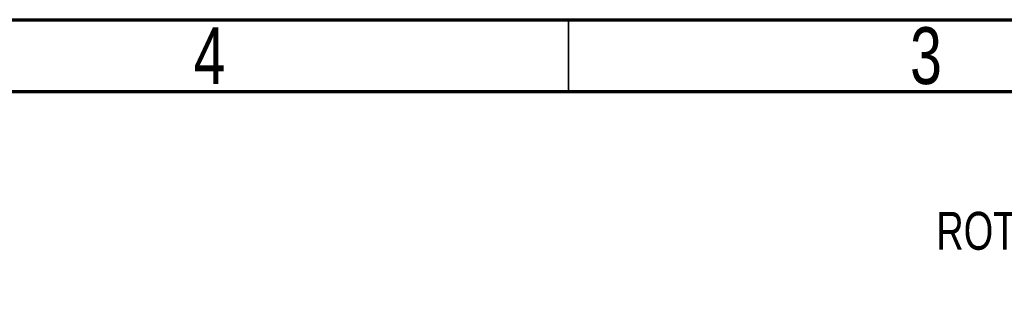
# Model space of a CAD drawing. Header units: millimetres. Extents: x 15 to 415, y 5 to 292.
# Tile 28 of 34: x 227 to 295, y 271 to 292. Entities that reach past the tile are written whole.
import ezdxf

# ---------------------------------------------------------------- set-up
doc = ezdxf.new("R2010")
doc.units = ezdxf.units.MM
doc.layers.add('THICCC', color=7, linetype='Continuous', lineweight=35)
doc.styles.add('SLDTEXTSTYLE0', font='TXT', dxfattribs={"width": 0.75})

# ---------------------------------------------------------------- blocks, each defined once
blk = doc.blocks.new('SW_NOTE_0_8')
at = {"layer": 'THICCC', "color": 0, "char_height": 2.64583, "attachment_point": 2, "style": 'SLDTEXTSTYLE0'}
for s, insert in [('ROTATE LENS HOLDER TO ADJUST', (27.202, 3.411)), ('THE HOMOGENEITY', (28.076, -1.117))]:
    blk.add_mtext(s, dxfattribs=dict(at, insert=insert))

msp = doc.modelspace()

# ---------------------------------------------------------------- linework, layer by layer
at = {"color": 7, "linetype": 'Continuous', "lineweight": 70}
for p, q in [((15, 292), (415, 292)), ((20, 287), (410, 287))]:
    msp.add_line(p, q, dxfattribs=at)
at = {"color": 7, "linetype": 'Continuous', "lineweight": 35}
msp.add_line((265, 287), (265, 292), dxfattribs=at)

# ---------------------------------------------------------------- block references
at = {"layer": 'THICCC'}
msp.add_blockref('SW_NOTE_0_8', (286.324, 275.18), dxfattribs=at)

# ---------------------------------------------------------------- texts
at = {"color": 7, "linetype": 'Continuous', "lineweight": 0, "char_height": 3.969, "attachment_point": 2, "style": 'SLDTEXTSTYLE0'}
for s, insert in [('4', (239.96, 291.476)), ('3', (289.96, 291.476))]:
    msp.add_mtext(s, dxfattribs=dict(at, insert=insert))

doc.saveas('drawing.dxf')
